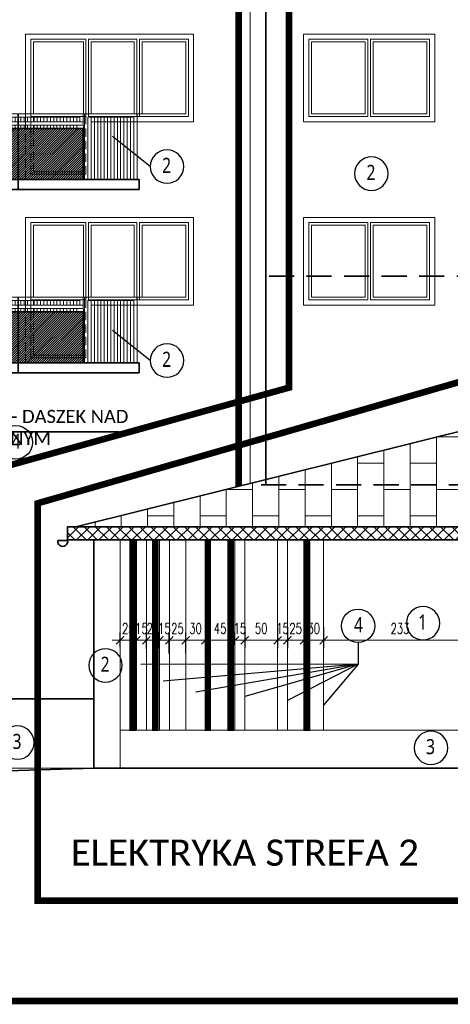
# Model space of a CAD drawing. Header units: inches. Extents: x 0 to 111471, y -105323 to 11070.
# Tile 242 of 256: x 42628 to 43284, y -20947 to -19446. Entities that reach past the tile are written whole.
import ezdxf
from ezdxf.enums import TextEntityAlignment as Align

# ---------------------------------------------------------------- set-up
doc = ezdxf.new("R2010")
doc.units = ezdxf.units.IN
doc.header["$MEASUREMENT"] = 0
doc.linetypes.add('DASHED', pattern=[19.05, 12.7, -6.35])
for name, color, linetype, lineweight in [('888 drzwi i okna', 4, 'Continuous', 0), ('888 elektryka elew', 140, 'Continuous', 0), ('888 elementy do usunięcia', 6, 'Continuous', 35), ('888 nowa attyka grafitowa', 24, 'Continuous', 35), ('888 projektowane elementy', 6, 'Continuous', 13), ('888 sciany istniejące', 2, 'Continuous', 35), ('888 widok', 8, 'Continuous', 0), ('888 wymiary', 1, 'Continuous', 0), ('Ele_SYMBOLE', 3, 'Continuous', 9), ('Wymiary', 85, 'Continuous', 18)]:
    doc.layers.add(name, color=color, linetype=linetype, lineweight=lineweight)
doc.layers.add('888 opisy kolorow', color=11, linetype='Continuous')
doc.styles.get("Standard").update_dxf_attribs({"font": 'arial.ttf'})
doc.styles.add('TS 100_ILIARD OSIE', font='trebuc.ttf', dxfattribs={"width": 0.8, "height": 23})
doc.styles.add('TS 100_wymiary', font='romans.shx', dxfattribs={"width": 0.7, "height": 16})
doc.dimstyles.new('Dim Style 100', dxfattribs={"dimtxt": 16, "dimasz": 12, "dimexe": 12, "dimexo": 2, "dimgap": 10, "dimtad": 1, "dimdec": 0, "dimzin": 9, "dimtxsty": 'TS 100_wymiary', "dimblk": 'ARCHTICK', "dimcen": 2.5, "dimdle": 12, "dimclrd": 256, "dimclrt": 2, "dimadec": 0, "dimazin": 2, "dimtfac": 1, "dimtdec": 0, "dimtix": 1, "dimtmove": 2, "dimatfit": 3, "dimfxl": 0, "dimlwd": -1, "dimarcsym": 0})

# ---------------------------------------------------------------- blocks, each defined once
blk = doc.blocks.new('G$CE5BC181C')
at = {"layer": '888 drzwi i okna'}
for points in [[(0, -133.8), (0, 0), (-256, 0), (-256, -133.8), (-100, -133.8)], [(-173.5, -125.8), (-248, -125.8), (-248, -8), (-173.5, -8)], [(-244, -50), (-244, -12), (-177.5, -12)], [(-177.5, -12), (-177.5, -50)], [(-173.5, -8), (-173.5, -54)], [(-169.5, -8), (-96, -8)], [(-169.5, -8), (-169.5, -54)], [(-165.5, -12), (-100, -12)], [(-165.5, -12), (-165.5, -50)], [(-100, -12), (-100, -50)], [(-96, -8), (-96, -54)], [(-92, -8), (-8, -8), (-8, -54)], [(-92, -8), (-92, -54)], [(-12, -8), (-92, -8)], [(-88, -12), (-12, -12), (-12, -50)], [(-12, -12), (-88, -12)], [(-88, -12), (-88, -50)], [(-177.5, -121.8), (-244, -121.8), (-244, -50)], [(-177.5, -50), (-177.5, -121.8)], [(-173.5, -54), (-173.5, -125.8)], [(-169.5, -54), (-169.5, -125.8)], [(-165.5, -50), (-165.5, -121.8)], [(-100, -50), (-100, -121.8)], [(-96, -54), (-96, -125.8)], [(-8, -54), (-8, -125.8), (-92, -125.8)], [(-92, -54), (-92, -125.8)], [(-12, -50), (-12, -121.8), (-88, -121.8)], [(-88, -50), (-88, -121.8)], [(-96, -125.8), (-169.5, -125.8)], [(-100, -121.8), (-165.5, -121.8)]]:
    blk.add_lwpolyline(points, dxfattribs=at)
blk.add_lwpolyline([(-88, -8), (-88, -8)], close=True, dxfattribs=at)
at = {"layer": '888 drzwi i okna', "linetype": 'DASHED'}
for points in [[(-100, -221.8), (0, -221.8), (0, -125.8)], [(0, -221.8), (-100, -221.8), (-100, -125.8)], [(-12.2, -213.8), (-92, -213.8), (-92, -125.8)], [(-12.2, -209.8), (-88, -209.8), (-88, -133.8)], [(-87.8, -213.8), (-8, -213.8), (-8, -125.8)], [(-87.8, -209.8), (-12, -209.8), (-12, -125.8)], [(0, -133.8), (-87.8, -133.8)], [(0, -133.8), (-87.8, -133.8)]]:
    blk.add_lwpolyline(points, dxfattribs=at)
blk = doc.blocks.new('G$C8A4EE6A8')
at = {"layer": '888 sciany istniejące'}
h = blk.add_hatch(dxfattribs=at)
h.set_pattern_fill('ANSI31', color=3, scale=20)
h.set_pattern_definition([(45, (64.2046, 355.6206), (-1.767767, 1.767767), [])])
h.paths.add_polyline_path([(-85, 15), (-85, 93), (-283.6, 93), (-283.6, 15)])
for points in [[(-184.3, 115), (-184.3, 0)], [(-363.6, 15), (-283.6, 15), (-283.6, 93), (-85, 93), (-85, 15)]]:
    blk.add_lwpolyline(points, dxfattribs=at)
blk.add_lwpolyline([(-368.6, 0), (0, 0), (0, 15), (-368.6, 15)], close=True, dxfattribs=at)
at = {"layer": 'Ele_SYMBOLE'}
for points in [[(-285.6, 110), (-285.6, 115), (-365.6, 115), (-365.6, 15)], [(-290.6, 110), (-360.6, 110), (-360.6, 15)], [(-360.6, 110), (-355.6, 110), (-355.6, 15)], [(-355.6, 110), (-350.6, 110), (-350.6, 15)], [(-350.6, 110), (-345.6, 110), (-345.6, 15)], [(-345.6, 110), (-340.6, 110), (-340.6, 15)], [(-340.6, 110), (-335.6, 110), (-335.6, 15)], [(-335.6, 110), (-330.6, 110), (-330.6, 15)], [(-330.6, 110), (-325.6, 110), (-325.6, 15)], [(-325.6, 110), (-320.6, 110), (-320.6, 15)], [(-320.6, 110), (-315.6, 110), (-315.6, 15)], [(-315.6, 110), (-310.6, 110), (-310.6, 15)], [(-310.6, 110), (-305.6, 110), (-305.6, 15)], [(-305.6, 110), (-300.6, 110), (-300.6, 15)], [(-300.6, 110), (-295.6, 110), (-295.6, 15)], [(-295.6, 110), (-290.6, 110), (-290.6, 15)], [(-285.6, 110), (-285.6, 110), (-285.6, 15)], [(-268.6, 110), (-273.6, 110), (-273.6, 103)], [(-263.6, 110), (-268.6, 110), (-268.6, 103)], [(-258.6, 110), (-263.6, 110), (-263.6, 103)], [(-253.6, 110), (-258.6, 110), (-258.6, 103)], [(-248.6, 110), (-253.6, 110), (-253.6, 103)], [(-243.6, 110), (-248.6, 110), (-248.6, 103)], [(-238.6, 110), (-243.6, 110), (-243.6, 103)], [(-233.6, 110), (-238.6, 110), (-238.6, 103)], [(-228.6, 110), (-233.6, 110), (-233.6, 103)], [(-223.6, 110), (-228.6, 110), (-228.6, 103)], [(-218.6, 110), (-223.6, 110), (-223.6, 103)], [(-213.6, 110), (-218.6, 110), (-218.6, 103)], [(-208.6, 110), (-213.6, 110), (-213.6, 103)], [(-203.6, 110), (-208.6, 110), (-208.6, 103)], [(-198.6, 110), (-203.6, 110), (-203.6, 103)], [(-193.6, 110), (-198.6, 110), (-198.6, 103)], [(-188.6, 110), (-193.6, 110), (-193.6, 103)], [(-188.6, 110), (-188.6, 103)], [(-185, 110), (-180, 110), (-180, 103)], [(-180, 110), (-175, 110), (-175, 103)], [(-175, 110), (-170, 110), (-170, 103)], [(-170, 110), (-165, 110), (-165, 103)], [(-165, 110), (-160, 110), (-160, 103)], [(-160, 110), (-155, 110), (-155, 103)], [(-155, 110), (-150, 110), (-150, 103)], [(-150, 110), (-145, 110), (-145, 103)], [(-145, 110), (-140, 110), (-140, 103)], [(-140, 110), (-135, 110), (-135, 103)], [(-135, 110), (-130, 110), (-130, 103)], [(-130, 110), (-125, 110), (-125, 103)], [(-125, 110), (-120, 110), (-120, 103)], [(-120, 110), (-115, 110), (-115, 103)], [(-115, 110), (-110, 110), (-110, 103)], [(-110, 110), (-105, 110), (-105, 103)], [(-105, 110), (-100, 110), (-100, 103)], [(-100, 110), (-95, 110), (-95, 103)], [(-83, 110), (-83, 115), (-3, 115), (-3, 15)], [(-83, 110), (-83, 110), (-83, 15)], [(-78, 110), (-8, 110), (-8, 15)], [(-73, 110), (-78, 110), (-78, 15)], [(-68, 110), (-73, 110), (-73, 15)], [(-63, 110), (-68, 110), (-68, 15)], [(-58, 110), (-63, 110), (-63, 15)], [(-53, 110), (-58, 110), (-58, 15)], [(-48, 110), (-53, 110), (-53, 15)], [(-43, 110), (-48, 110), (-48, 15)], [(-38, 110), (-43, 110), (-43, 15)], [(-33, 110), (-38, 110), (-38, 15)], [(-28, 110), (-33, 110), (-33, 15)], [(-23, 110), (-28, 110), (-28, 15)], [(-18, 110), (-23, 110), (-23, 15)], [(-13, 110), (-18, 110), (-18, 15)], [(-8, 110), (-13, 110), (-13, 15)], [(-273.6, 98), (-273.6, 93)], [(-268.6, 98), (-268.6, 93)], [(-263.6, 98), (-263.6, 93)], [(-258.6, 98), (-258.6, 93)], [(-253.6, 98), (-253.6, 93)], [(-248.6, 98), (-248.6, 93)], [(-243.6, 98), (-243.6, 93)], [(-238.6, 98), (-238.6, 93)], [(-233.6, 98), (-233.6, 93)], [(-228.6, 98), (-228.6, 93)], [(-223.6, 98), (-223.6, 93)], [(-218.6, 98), (-218.6, 93)], [(-213.6, 98), (-213.6, 93)], [(-208.6, 98), (-208.6, 93)], [(-203.6, 98), (-203.6, 93)], [(-198.6, 98), (-198.6, 93)], [(-193.6, 98), (-193.6, 93)], [(-188.6, 98), (-188.6, 93)], [(-180, 98), (-180, 93)], [(-175, 98), (-175, 93)], [(-170, 98), (-170, 93)], [(-165, 98), (-165, 93)], [(-160, 98), (-160, 93)], [(-155, 98), (-155, 93)], [(-150, 98), (-150, 93)], [(-145, 98), (-145, 93)], [(-140, 98), (-140, 93)], [(-135, 98), (-135, 93)], [(-130, 98), (-130, 93)], [(-125, 98), (-125, 93)], [(-120, 98), (-120, 93)], [(-115, 98), (-115, 93)], [(-110, 98), (-110, 93)], [(-105, 98), (-105, 93)], [(-100, 98), (-100, 93)], [(-95, 98), (-95, 93)]]:
    blk.add_lwpolyline(points, dxfattribs=at)
for points in [[(-283.6, 115), (-85, 115), (-85, 98), (-283.6, 98)], [(-278.6, 110), (-90, 110), (-90, 103), (-278.6, 103)]]:
    blk.add_lwpolyline(points, close=True, dxfattribs=at)
blk = doc.blocks.new('oznaczenie osi')
at = {"linetype": 'ByBlock'}
blk.add_circle((0, 0), 17, dxfattribs=at)
at = {"oblique": 5, "width": 0.85}
blk.add_attdef('NR', text='', height=15, dxfattribs=at).set_placement((0, -7), align=Align.CENTER)
blk = doc.blocks.new('_ArchTick')
at = {"layer": 'Wymiary', "color": 0, "const_width": 0.15}
blk.add_lwpolyline([(-0.5, -0.5), (0.5, 0.5)], dxfattribs=at)
blk = doc.blocks.new('*D1192')
at = {"layer": '888 wymiary', "ltscale": 0.01}
for p, q in [((42768.5, -20391.8), (42817.5, -20391.8)), ((42780.5, -20391.8), (42768.5, -20391.8)), ((42805.5, -20391.8), (42817.5, -20391.8))]:
    blk.add_line(p, q, dxfattribs=at)
at = {"layer": '888 wymiary', "color": 0, "lineweight": -2, "ltscale": 0.01}
for p, q in [((42780.5, -20402.5), (42780.5, -20379.8)), ((42805.5, -20402.5), (42805.5, -20379.8))]:
    blk.add_line(p, q, dxfattribs=at)
at = {"layer": 'Defpoints', "color": 0}
for p in [(42805.5, -20391.8), (42780.5, -20404.5), (42805.5, -20404.5)]:
    blk.add_point(p, dxfattribs=at)
at = {"layer": '888 wymiary', "linetype": 'ByBlock', "xscale": 12, "yscale": 12, "zscale": 12}
blk.add_blockref('_ArchTick', (42780.5, -20391.8), dxfattribs=at)
at = {"layer": '888 wymiary', "linetype": 'ByBlock', "xscale": 12, "yscale": 12, "zscale": 12, "rotation": 180}
blk.add_blockref('_ArchTick', (42805.5, -20391.8), dxfattribs=at)
at = {"layer": '888 wymiary', "color": 2, "ltscale": 0.01, "insert": (42793, -20373.8), "char_height": 16, "attachment_point": 5, "style": 'TS 100_wymiary'}
blk.add_mtext('25', dxfattribs=at)
blk = doc.blocks.new('*D1193')
at = {"layer": '888 wymiary', "ltscale": 0.01}
for p, q in [((42793.5, -20391.8), (42832.5, -20391.8)), ((42805.5, -20391.8), (42793.5, -20391.8)), ((42820.5, -20391.8), (42832.5, -20391.8))]:
    blk.add_line(p, q, dxfattribs=at)
at = {"layer": '888 wymiary', "color": 0, "lineweight": -2, "ltscale": 0.01}
for p, q in [((42805.5, -20402.5), (42805.5, -20379.8)), ((42820.5, -20405), (42820.5, -20379.8))]:
    blk.add_line(p, q, dxfattribs=at)
at = {"layer": 'Defpoints', "color": 0}
for p in [(42820.5, -20391.8), (42805.5, -20404.5), (42820.5, -20407)]:
    blk.add_point(p, dxfattribs=at)
at = {"layer": '888 wymiary', "linetype": 'ByBlock', "xscale": 12, "yscale": 12, "zscale": 12}
blk.add_blockref('_ArchTick', (42805.5, -20391.8), dxfattribs=at)
at = {"layer": '888 wymiary', "linetype": 'ByBlock', "xscale": 12, "yscale": 12, "zscale": 12, "rotation": 180}
blk.add_blockref('_ArchTick', (42820.5, -20391.8), dxfattribs=at)
at = {"layer": '888 wymiary', "color": 2, "ltscale": 0.01, "insert": (42813, -20373.8), "char_height": 16, "attachment_point": 5, "style": 'TS 100_wymiary'}
blk.add_mtext('15', dxfattribs=at)
blk = doc.blocks.new('*D1194')
at = {"layer": '888 wymiary', "ltscale": 0.01}
for p, q in [((42808.5, -20391.8), (42852.5, -20391.8)), ((42820.5, -20391.8), (42808.5, -20391.8)), ((42840.5, -20391.8), (42852.5, -20391.8))]:
    blk.add_line(p, q, dxfattribs=at)
at = {"layer": '888 wymiary', "color": 0, "lineweight": -2, "ltscale": 0.01}
for p, q in [((42820.5, -20405), (42820.5, -20379.8)), ((42840.5, -20405), (42840.5, -20379.8))]:
    blk.add_line(p, q, dxfattribs=at)
at = {"layer": 'Defpoints', "color": 0}
for p in [(42840.5, -20391.8), (42820.5, -20407), (42840.5, -20407)]:
    blk.add_point(p, dxfattribs=at)
at = {"layer": '888 wymiary', "linetype": 'ByBlock', "xscale": 12, "yscale": 12, "zscale": 12}
blk.add_blockref('_ArchTick', (42820.5, -20391.8), dxfattribs=at)
at = {"layer": '888 wymiary', "linetype": 'ByBlock', "xscale": 12, "yscale": 12, "zscale": 12, "rotation": 180}
blk.add_blockref('_ArchTick', (42840.5, -20391.8), dxfattribs=at)
at = {"layer": '888 wymiary', "color": 2, "ltscale": 0.01, "insert": (42830.5, -20373.8), "char_height": 16, "attachment_point": 5, "style": 'TS 100_wymiary'}
blk.add_mtext('20', dxfattribs=at)
blk = doc.blocks.new('*D1195')
at = {"layer": '888 wymiary', "ltscale": 0.01}
for p, q in [((42828.5, -20391.8), (42867.5, -20391.8)), ((42840.5, -20391.8), (42828.5, -20391.8)), ((42855.5, -20391.8), (42867.5, -20391.8))]:
    blk.add_line(p, q, dxfattribs=at)
at = {"layer": '888 wymiary', "color": 0, "lineweight": -2, "ltscale": 0.01}
for p, q in [((42840.5, -20405), (42840.5, -20379.8)), ((42855.5, -20411.8), (42855.5, -20379.8))]:
    blk.add_line(p, q, dxfattribs=at)
at = {"layer": 'Defpoints', "color": 0}
for p in [(42855.5, -20391.8), (42840.5, -20407), (42855.5, -20416.9)]:
    blk.add_point(p, dxfattribs=at)
at = {"layer": '888 wymiary', "linetype": 'ByBlock', "xscale": 12, "yscale": 12, "zscale": 12}
blk.add_blockref('_ArchTick', (42840.5, -20391.8), dxfattribs=at)
at = {"layer": '888 wymiary', "linetype": 'ByBlock', "xscale": 12, "yscale": 12, "zscale": 12, "rotation": 180}
blk.add_blockref('_ArchTick', (42855.5, -20391.8), dxfattribs=at)
at = {"layer": '888 wymiary', "color": 2, "ltscale": 0.01, "insert": (42848, -20373.8), "char_height": 16, "attachment_point": 5, "style": 'TS 100_wymiary'}
blk.add_mtext('15', dxfattribs=at)
blk = doc.blocks.new('*D1196')
at = {"layer": '888 wymiary', "ltscale": 0.01}
for p, q in [((42843.5, -20391.8), (42892.5, -20391.8)), ((42855.5, -20391.8), (42843.5, -20391.8)), ((42880.5, -20391.8), (42892.5, -20391.8))]:
    blk.add_line(p, q, dxfattribs=at)
at = {"layer": '888 wymiary', "color": 0, "lineweight": -2, "ltscale": 0.01}
for p, q in [((42855.5, -20411.8), (42855.5, -20379.8)), ((42880.5, -20411.6), (42880.5, -20379.8))]:
    blk.add_line(p, q, dxfattribs=at)
at = {"layer": 'Defpoints', "color": 0}
for p in [(42880.5, -20391.8), (42855.5, -20416.9), (42880.5, -20413.6)]:
    blk.add_point(p, dxfattribs=at)
at = {"layer": '888 wymiary', "linetype": 'ByBlock', "xscale": 12, "yscale": 12, "zscale": 12}
blk.add_blockref('_ArchTick', (42855.5, -20391.8), dxfattribs=at)
at = {"layer": '888 wymiary', "linetype": 'ByBlock', "xscale": 12, "yscale": 12, "zscale": 12, "rotation": 180}
blk.add_blockref('_ArchTick', (42880.5, -20391.8), dxfattribs=at)
at = {"layer": '888 wymiary', "color": 2, "ltscale": 0.01, "insert": (42868, -20373.8), "char_height": 16, "attachment_point": 5, "style": 'TS 100_wymiary'}
blk.add_mtext('25', dxfattribs=at)
blk = doc.blocks.new('*D1197')
at = {"layer": '888 wymiary', "ltscale": 0.01}
for p, q in [((42868.5, -20391.8), (42922.5, -20391.8)), ((42880.5, -20391.8), (42868.5, -20391.8)), ((42910.5, -20391.8), (42922.5, -20391.8))]:
    blk.add_line(p, q, dxfattribs=at)
at = {"layer": '888 wymiary', "color": 0, "lineweight": -2, "ltscale": 0.01}
for p, q in [((42880.5, -20411.6), (42880.5, -20379.8)), ((42910.5, -20407.3), (42910.5, -20379.8))]:
    blk.add_line(p, q, dxfattribs=at)
at = {"layer": 'Defpoints', "color": 0}
for p in [(42910.5, -20391.8), (42880.5, -20413.6), (42910.5, -20409.3)]:
    blk.add_point(p, dxfattribs=at)
at = {"layer": '888 wymiary', "linetype": 'ByBlock', "xscale": 12, "yscale": 12, "zscale": 12}
blk.add_blockref('_ArchTick', (42880.5, -20391.8), dxfattribs=at)
at = {"layer": '888 wymiary', "linetype": 'ByBlock', "xscale": 12, "yscale": 12, "zscale": 12, "rotation": 180}
blk.add_blockref('_ArchTick', (42910.5, -20391.8), dxfattribs=at)
at = {"layer": '888 wymiary', "color": 2, "ltscale": 0.01, "insert": (42895.5, -20373.8), "char_height": 16, "attachment_point": 5, "style": 'TS 100_wymiary'}
blk.add_mtext('30', dxfattribs=at)
blk = doc.blocks.new('*D1198')
at = {"layer": '888 wymiary', "ltscale": 0.01}
blk.add_line((42898.5, -20391.8), (42967.5, -20391.8), dxfattribs=at)
at = {"layer": '888 wymiary', "color": 0, "lineweight": -2, "ltscale": 0.01}
for p, q in [((42910.5, -20407.3), (42910.5, -20379.8)), ((42955.5, -20399.4), (42955.5, -20379.8))]:
    blk.add_line(p, q, dxfattribs=at)
at = {"layer": 'Defpoints', "color": 0}
for p in [(42955.5, -20391.8), (42955.5, -20401.4), (42910.5, -20409.3)]:
    blk.add_point(p, dxfattribs=at)
at = {"layer": '888 wymiary', "linetype": 'ByBlock', "xscale": 12, "yscale": 12, "zscale": 12, "rotation": 180}
blk.add_blockref('_ArchTick', (42910.5, -20391.8), dxfattribs=at)
at = {"layer": '888 wymiary', "linetype": 'ByBlock', "xscale": 12, "yscale": 12, "zscale": 12}
blk.add_blockref('_ArchTick', (42955.5, -20391.8), dxfattribs=at)
at = {"layer": '888 wymiary', "color": 2, "ltscale": 0.01, "insert": (42933, -20373.8), "char_height": 16, "attachment_point": 5, "style": 'TS 100_wymiary'}
blk.add_mtext('45', dxfattribs=at)
blk = doc.blocks.new('*D1199')
at = {"layer": '888 wymiary', "color": 0, "lineweight": -2, "ltscale": 0.01}
for p, q in [((42970.5, -20371.8), (42970.5, -20403.8)), ((42955.5, -20399.4), (42955.5, -20379.8))]:
    blk.add_line(p, q, dxfattribs=at)
at = {"layer": '888 wymiary', "ltscale": 0.01}
for p, q in [((42943.5, -20391.8), (42982.5, -20391.8)), ((42955.5, -20391.8), (42943.5, -20391.8)), ((42970.5, -20391.8), (42982.5, -20391.8))]:
    blk.add_line(p, q, dxfattribs=at)
at = {"layer": 'Defpoints', "color": 0}
for p in [(42970.5, -20369.2), (42970.5, -20391.8), (42955.5, -20401.4)]:
    blk.add_point(p, dxfattribs=at)
at = {"layer": '888 wymiary', "linetype": 'ByBlock', "xscale": 12, "yscale": 12, "zscale": 12}
blk.add_blockref('_ArchTick', (42955.5, -20391.8), dxfattribs=at)
at = {"layer": '888 wymiary', "linetype": 'ByBlock', "xscale": 12, "yscale": 12, "zscale": 12, "rotation": 180}
blk.add_blockref('_ArchTick', (42970.5, -20391.8), dxfattribs=at)
at = {"layer": '888 wymiary', "color": 2, "ltscale": 0.01, "insert": (42963, -20373.8), "char_height": 16, "attachment_point": 5, "style": 'TS 100_wymiary'}
blk.add_mtext('15', dxfattribs=at)
blk = doc.blocks.new('*D1203')
at = {"layer": '888 wymiary', "color": 0, "lineweight": -2, "ltscale": 0.01}
for p, q in [((43020.5, -20371.8), (43020.5, -20403.8)), ((43035.5, -20371.8), (43035.5, -20403.8))]:
    blk.add_line(p, q, dxfattribs=at)
at = {"layer": '888 wymiary', "ltscale": 0.01}
for p, q in [((43008.5, -20391.8), (43047.5, -20391.8)), ((43020.5, -20391.8), (43008.5, -20391.8)), ((43035.5, -20391.8), (43047.5, -20391.8))]:
    blk.add_line(p, q, dxfattribs=at)
at = {"layer": 'Defpoints', "color": 0}
for p in [(43020.5, -20347.9), (43035.5, -20347.9), (43035.5, -20391.8)]:
    blk.add_point(p, dxfattribs=at)
at = {"layer": '888 wymiary', "linetype": 'ByBlock', "xscale": 12, "yscale": 12, "zscale": 12}
blk.add_blockref('_ArchTick', (43020.5, -20391.8), dxfattribs=at)
at = {"layer": '888 wymiary', "linetype": 'ByBlock', "xscale": 12, "yscale": 12, "zscale": 12, "rotation": 180}
blk.add_blockref('_ArchTick', (43035.5, -20391.8), dxfattribs=at)
at = {"layer": '888 wymiary', "color": 2, "ltscale": 0.01, "insert": (43028, -20373.8), "char_height": 16, "attachment_point": 5, "style": 'TS 100_wymiary'}
blk.add_mtext('15', dxfattribs=at)
blk = doc.blocks.new('*D1204')
at = {"layer": '888 wymiary', "color": 0, "lineweight": -2, "ltscale": 0.01}
for p, q in [((43035.5, -20371.8), (43035.5, -20403.8)), ((43060.5, -20371.8), (43060.5, -20403.8))]:
    blk.add_line(p, q, dxfattribs=at)
at = {"layer": '888 wymiary', "ltscale": 0.01}
for p, q in [((43023.5, -20391.8), (43072.5, -20391.8)), ((43035.5, -20391.8), (43023.5, -20391.8)), ((43060.5, -20391.8), (43072.5, -20391.8))]:
    blk.add_line(p, q, dxfattribs=at)
at = {"layer": 'Defpoints', "color": 0}
for p in [(43035.5, -20347.9), (43060.5, -20341.9), (43060.5, -20391.8)]:
    blk.add_point(p, dxfattribs=at)
at = {"layer": '888 wymiary', "linetype": 'ByBlock', "xscale": 12, "yscale": 12, "zscale": 12}
blk.add_blockref('_ArchTick', (43035.5, -20391.8), dxfattribs=at)
at = {"layer": '888 wymiary', "linetype": 'ByBlock', "xscale": 12, "yscale": 12, "zscale": 12, "rotation": 180}
blk.add_blockref('_ArchTick', (43060.5, -20391.8), dxfattribs=at)
at = {"layer": '888 wymiary', "color": 2, "ltscale": 0.01, "insert": (43048, -20373.8), "char_height": 16, "attachment_point": 5, "style": 'TS 100_wymiary'}
blk.add_mtext('25', dxfattribs=at)
blk = doc.blocks.new('*D1205')
at = {"layer": '888 wymiary', "color": 0, "lineweight": -2, "ltscale": 0.01}
for p, q in [((43060.5, -20371.8), (43060.5, -20403.8)), ((43090.5, -20371.8), (43090.5, -20403.8))]:
    blk.add_line(p, q, dxfattribs=at)
at = {"layer": '888 wymiary', "ltscale": 0.01}
for p, q in [((43048.5, -20391.8), (43102.5, -20391.8)), ((43060.5, -20391.8), (43048.5, -20391.8)), ((43090.5, -20391.8), (43102.5, -20391.8))]:
    blk.add_line(p, q, dxfattribs=at)
at = {"layer": 'Defpoints', "color": 0}
for p in [(43060.5, -20341.9), (43090.5, -20336.5), (43090.5, -20391.8)]:
    blk.add_point(p, dxfattribs=at)
at = {"layer": '888 wymiary', "linetype": 'ByBlock', "xscale": 12, "yscale": 12, "zscale": 12}
blk.add_blockref('_ArchTick', (43060.5, -20391.8), dxfattribs=at)
at = {"layer": '888 wymiary', "linetype": 'ByBlock', "xscale": 12, "yscale": 12, "zscale": 12, "rotation": 180}
blk.add_blockref('_ArchTick', (43090.5, -20391.8), dxfattribs=at)
at = {"layer": '888 wymiary', "color": 2, "ltscale": 0.01, "insert": (43075.5, -20373.8), "char_height": 16, "attachment_point": 5, "style": 'TS 100_wymiary'}
blk.add_mtext('30', dxfattribs=at)
blk = doc.blocks.new('*D1206')
at = {"layer": '888 wymiary', "color": 0, "lineweight": -2, "ltscale": 0.01}
for p, q in [((42970.5, -20371.8), (42970.5, -20403.8)), ((43020.5, -20371.8), (43020.5, -20403.8))]:
    blk.add_line(p, q, dxfattribs=at)
at = {"layer": '888 wymiary', "ltscale": 0.01}
blk.add_line((42958.5, -20391.8), (43032.5, -20391.8), dxfattribs=at)
at = {"layer": 'Defpoints', "color": 0}
for p in [(42970.5, -20349), (43020.5, -20349), (43020.5, -20391.8)]:
    blk.add_point(p, dxfattribs=at)
at = {"layer": '888 wymiary', "linetype": 'ByBlock', "xscale": 12, "yscale": 12, "zscale": 12, "rotation": 180}
blk.add_blockref('_ArchTick', (42970.5, -20391.8), dxfattribs=at)
at = {"layer": '888 wymiary', "linetype": 'ByBlock', "xscale": 12, "yscale": 12, "zscale": 12}
blk.add_blockref('_ArchTick', (43020.5, -20391.8), dxfattribs=at)
at = {"layer": '888 wymiary', "color": 2, "ltscale": 0.01, "insert": (42995.5, -20373.8), "char_height": 16, "attachment_point": 5, "style": 'TS 100_wymiary'}
blk.add_mtext('50', dxfattribs=at)
blk = doc.blocks.new('*D1213')
at = {"layer": '888 wymiary', "color": 0, "lineweight": -2, "ltscale": 0.01}
for p, q in [((43090.5, -20371.8), (43090.5, -20403.8)), ((43323.4, -20371.8), (43323.4, -20403.8))]:
    blk.add_line(p, q, dxfattribs=at)
at = {"layer": '888 wymiary', "ltscale": 0.01}
blk.add_line((43078.5, -20391.8), (43335.4, -20391.8), dxfattribs=at)
at = {"layer": 'Defpoints', "color": 0}
for p in [(43090.5, -20336.5), (43323.4, -20349), (43323.4, -20391.8)]:
    blk.add_point(p, dxfattribs=at)
at = {"layer": '888 wymiary', "linetype": 'ByBlock', "xscale": 12, "yscale": 12, "zscale": 12, "rotation": 180}
blk.add_blockref('_ArchTick', (43090.5, -20391.8), dxfattribs=at)
at = {"layer": '888 wymiary', "linetype": 'ByBlock', "xscale": 12, "yscale": 12, "zscale": 12}
blk.add_blockref('_ArchTick', (43323.4, -20391.8), dxfattribs=at)
at = {"layer": '888 wymiary', "color": 2, "ltscale": 0.01, "insert": (43207, -20373.8), "char_height": 16, "attachment_point": 5, "style": 'TS 100_wymiary'}
blk.add_mtext('233', dxfattribs=at)

msp = doc.modelspace()

# ---------------------------------------------------------------- hatches: boundary and pattern name
at = {"layer": '888 nowa attyka grafitowa', "linetype": 'DASHED'}
h = msp.add_hatch(dxfattribs=at)
h.set_pattern_fill('CTYSQST', color=256, angle=45)
h.set_pattern_definition([(45, (42560.281, -27995.62), (-8.485281, 8.485281), []), (135, (42560.281, -27995.62), (-8.485281, -8.485281), [])])
h.paths.add_polyline_path([(42700.535, -20218.815), (42700.535, -20238.815), (44170.535, -20238.815), (44170.535, -20218.815)])
at = {"layer": '888 projektowane elementy', "ltscale": 0.01}
h = msp.add_hatch(dxfattribs=at)
h.set_pattern_fill('AR-B816', color=256, scale=5, angle=90)
h.set_pattern_definition([(90, (41782.28, -26801.9), (-40, 2e-15), []), (180, (41782.28, -26801.9), (-40, -40), [40, -40])])
h.paths.add_polyline_path([(42713.035, -20218.815), (43435.535, -20038.815), (44158.035, -20218.815)])

# ---------------------------------------------------------------- linework, layer by layer
at = {"layer": '888 drzwi i okna'}
for points in [[(43060.035, -19467.792), (43260.035, -19467.792), (43260.035, -19601.594), (43060.035, -19601.594), (43060.035, -19467.792), (43260.035, -19467.792)], [(43158.035, -19593.594), (43068.035, -19593.594), (43068.035, -19475.792), (43158.035, -19475.792)], [(43158.035, -19475.792), (43158.035, -19521.792)], [(43162.035, -19593.594), (43252.035, -19593.594), (43252.035, -19475.792), (43162.035, -19475.792)], [(43162.035, -19475.792), (43162.035, -19521.792)], [(43162.035, -19475.792), (43252.035, -19475.792), (43252.035, -19593.594), (43162.035, -19593.594)], [(43154.035, -19589.594), (43072.035, -19589.594), (43072.035, -19479.792), (43154.035, -19479.792)], [(43154.035, -19479.792), (43154.035, -19517.792)], [(43248.035, -19517.792), (43248.035, -19479.792), (43166.035, -19479.792)], [(43166.035, -19479.792), (43166.035, -19517.792)], [(43166.035, -19479.792), (43248.035, -19479.792), (43248.035, -19589.594), (43166.035, -19589.594)], [(43154.035, -19517.792), (43154.035, -19589.594)], [(43158.035, -19521.792), (43158.035, -19593.594)], [(43162.035, -19521.792), (43162.035, -19593.594)], [(43166.035, -19589.594), (43248.035, -19589.594), (43248.035, -19517.792)], [(43166.035, -19517.792), (43166.035, -19589.594)], [(42732.535, -19593.594), (42830.535, -19593.594)], [(42736.535, -19589.594), (42826.535, -19589.594)], [(43060.035, -19747.292), (43260.035, -19747.292), (43260.035, -19881.094), (43060.035, -19881.094), (43060.035, -19747.292), (43260.035, -19747.292)], [(43158.035, -19873.094), (43068.035, -19873.094), (43068.035, -19755.292), (43158.035, -19755.292)], [(43154.035, -19869.094), (43072.035, -19869.094), (43072.035, -19759.292), (43154.035, -19759.292)], [(43154.035, -19759.292), (43154.035, -19797.292)], [(43158.035, -19755.292), (43158.035, -19801.292)], [(43162.035, -19873.094), (43252.035, -19873.094), (43252.035, -19755.292), (43162.035, -19755.292)], [(43162.035, -19755.292), (43162.035, -19801.292)], [(43162.035, -19755.292), (43252.035, -19755.292), (43252.035, -19873.094), (43162.035, -19873.094)], [(43248.035, -19797.292), (43248.035, -19759.292), (43166.035, -19759.292)], [(43166.035, -19759.292), (43166.035, -19797.292)], [(43166.035, -19759.292), (43248.035, -19759.292), (43248.035, -19869.094), (43166.035, -19869.094)], [(43154.035, -19797.292), (43154.035, -19869.094)], [(43158.035, -19801.292), (43158.035, -19873.094)], [(43162.035, -19801.292), (43162.035, -19873.094)], [(43166.035, -19869.094), (43248.035, -19869.094), (43248.035, -19797.292)], [(43166.035, -19797.292), (43166.035, -19869.094)], [(42732.535, -19873.094), (42830.535, -19873.094)], [(42736.535, -19869.094), (42826.535, -19869.094)]]:
    msp.add_lwpolyline(points, dxfattribs=at)
at = {"layer": '888 drzwi i okna', "linetype": 'DASHED'}
for points in [[(42736.535, -19689.594), (42636.535, -19689.594), (42636.535, -19593.594)], [(42636.535, -19689.594), (42736.535, -19689.594), (42736.535, -19593.594)], [(42724.332, -19681.594), (42644.535, -19681.594), (42644.535, -19593.594)], [(42724.332, -19677.594), (42648.535, -19677.594), (42648.535, -19593.594)], [(42648.737, -19681.594), (42728.535, -19681.594), (42728.535, -19593.594)], [(42736.535, -19969.094), (42636.535, -19969.094), (42636.535, -19873.094)], [(42636.535, -19969.094), (42736.535, -19969.094), (42736.535, -19873.094)], [(42724.332, -19961.094), (42644.535, -19961.094), (42644.535, -19873.094)], [(42724.332, -19957.094), (42648.535, -19957.094), (42648.535, -19873.094)], [(42648.737, -19961.094), (42728.535, -19961.094), (42728.535, -19873.094)]]:
    msp.add_lwpolyline(points, dxfattribs=at)
at = {"layer": '888 elektryka elew', "ltscale": 2, "const_width": 10}
msp.add_lwpolyline([(41480.487, -18213.351), (43037.692, -18213.351), (43037.692, -20006.765), (42604.861, -20127.075), (42604.861, -20788.77), (41480.487, -20788.77), (41480.487, -18213.351)], dxfattribs=at)
at = {"layer": '888 elektryka elew', "linetype": 'DASHED', "ltscale": 2, "const_width": 10}
for points in [[(42960.975, -19045.094), (42960.975, -20157.044)], [(42799.698, -20238.815), (42799.698, -20529.921)], [(42834.312, -20238.815), (42834.312, -20529.921)], [(42914.191, -20238.815), (42914.191, -20529.921)], [(42948.805, -20238.815), (42948.805, -20529.921)], [(43065.073, -20238.815), (43065.073, -20529.921)]]:
    msp.add_lwpolyline(points, dxfattribs=at)
at = {"layer": '888 elektryka elew', "color": 1, "ltscale": 2, "const_width": 10}
msp.add_lwpolyline([(42654.861, -20183.027), (43500.535, -19939.623), (44346.209, -20183.027), (44346.209, -20788.77), (42654.861, -20788.77)], close=True, dxfattribs=at)
msp.add_lwpolyline([(39752.146, -20788.77), (39752.146, -20941.596), (43500.535, -20941.596), (43500.535, -20788.77)], dxfattribs=at)
at = {"layer": '888 elementy do usunięcia'}
msp.add_lwpolyline([(42318.391, -20125.089), (42380.899, -20074.129), (42779.241, -20074.129)], dxfattribs=at)
at = {"layer": '888 opisy kolorow'}
for points in [[(42826.472, -19669.776), (42768.912, -19623.911)], [(42826.472, -19965.394), (42768.912, -19919.529)]]:
    msp.add_lwpolyline(points, dxfattribs=at)
at = {"layer": '888 opisy kolorow', "ltscale": 0.01}
for points in [[(43143.077, -20395.311), (43143.077, -20428.406), (42811.948, -20428.501)], [(43143.077, -20428.406), (42846.172, -20454.168)], [(43143.077, -20428.406), (42895.717, -20470.741)], [(43143.077, -20428.406), (42970.535, -20477.57)], [(43143.077, -20428.406), (43035.535, -20483.325)], [(43143.077, -20428.406), (43090.535, -20490.757)]]:
    msp.add_lwpolyline(points, dxfattribs=at)
at = {"layer": '888 projektowane elementy'}
for points in [[(42965.416, -19045.094), (42965.416, -20155.938)], [(42978.416, -20152.699), (42978.416, -19045.094)], [(42780.535, -20586.815), (42780.535, -20248.815), (42780.535, -20238.815)], [(42805.535, -20238.815), (42805.535, -20528.815), (42820.535, -20528.815), (42820.535, -20238.815)], [(42840.535, -20238.815), (42840.535, -20528.815), (42855.535, -20528.815), (42855.535, -20238.815)], [(42880.535, -20238.815), (42880.535, -20528.815), (42910.535, -20528.815), (42910.535, -20238.815)], [(42955.535, -20238.815), (42955.535, -20528.815), (42970.535, -20528.815), (42970.535, -20238.815)], [(43020.535, -20238.815), (43020.535, -20528.815), (43035.535, -20528.815), (43035.535, -20238.815)], [(43060.535, -20238.815), (43060.535, -20528.815), (43090.535, -20528.815), (43090.535, -20238.815)]]:
    msp.add_lwpolyline(points, dxfattribs=at)
at = {"layer": '888 projektowane elementy', "ltscale": 0.01}
for points in [[(42965.416, -20155.938), (42965.416, -19045.094)], [(42978.416, -19045.094), (42978.416, -20152.699)], [(42713.035, -20218.815), (43435.535, -20038.815), (44158.035, -20218.815), (42713.035, -20218.815)], [(43416.535, -20528.815), (42780.535, -20528.815)]]:
    msp.add_lwpolyline(points, dxfattribs=at)
msp.add_lwpolyline([(42780.535, -20238.815), (43416.535, -20238.815), (43416.535, -20528.815), (42780.535, -20528.815)], close=True, dxfattribs=at)
at = {"layer": '888 sciany istniejące'}
for points in [[(42982.535, -19025.094), (43002.535, -19025.094), (43002.535, -20153.473)], [(43435.535, -20038.815), (42713.035, -20218.815)], [(42740.535, -20586.815), (42740.535, -20248.815), (42740.535, -20238.815), (42700.535, -20238.815), (42700.535, -20218.815), (42713.035, -20218.815)], [(44158.035, -20218.815), (42713.035, -20218.815)], [(42248.535, -20480.815), (42740.535, -20480.815), (42740.535, -20238.815)], [(42700.502, -20239.666), (42685.502, -20239.666)], [(42700.502, -20239.666), (42688.502, -20239.666)], [(44130.535, -20238.815), (42740.535, -20238.815)], [(42740.535, -20586.815), (43416.535, -20586.815), (43416.535, -20238.815)], [(42740.535, -20586.815), (42740.535, -20248.815)], [(42248.535, -20601.815), (42740.535, -20586.815), (42740.535, -20480.815)], [(44130.535, -20586.815), (42740.535, -20586.815)]]:
    msp.add_lwpolyline(points, dxfattribs=at)
at = {"layer": '888 sciany istniejące', "linetype": 'DASHED', "ltscale": 3}
for points in [[(43007.535, -19836.815), (44297.922, -19836.815)], [(42995.355, -20155.094), (44297.922, -20155.094)]]:
    msp.add_lwpolyline(points, dxfattribs=at)
at = {"layer": '888 sciany istniejące'}
msp.add_arc((42693.002, -20241.166), 7.649, 168.690068, 11.309932, dxfattribs=at)
at = {"layer": '888 widok'}
msp.add_lwpolyline([(42740.535, -20586.815), (42248.535, -20586.815)], dxfattribs=at)

# ---------------------------------------------------------------- block references
at = {"layer": '888 opisy kolorow'}
ref = msp.add_blockref('oznaczenie osi', (42851.972, -19669.776), dxfattribs=dict(at, xscale=-1.5, yscale=1.5, zscale=1.5, rotation=89.9999999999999))
ref.add_attrib('NR', '2', dxfattribs={"layer": '0', "height": 23, "style": 'TS 100_ILIARD OSIE', "width": 0.8}).set_placement((42851.376, -19686.312), align=Align.BOTTOM_CENTER)
ref = msp.add_blockref('oznaczenie osi', (43163.347, -19680.566), dxfattribs=dict(at, xscale=-1.5, yscale=1.5, zscale=1.5, rotation=89.99999999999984))
ref.add_attrib('NR', '2', dxfattribs={"layer": '0', "height": 23, "style": 'TS 100_ILIARD OSIE', "width": 0.8}).set_placement((43162.751, -19697.102), align=Align.BOTTOM_CENTER)
ref = msp.add_blockref('oznaczenie osi', (42851.972, -19965.394), dxfattribs=dict(at, xscale=-1.5, yscale=1.5, zscale=1.5, rotation=89.99999999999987))
ref.add_attrib('NR', '2', dxfattribs={"layer": '0', "height": 23, "style": 'TS 100_ILIARD OSIE', "width": 0.8}).set_placement((42851.376, -19981.929), align=Align.BOTTOM_CENTER)
ref = msp.add_blockref('oznaczenie osi', (42621.673, -20090.145), dxfattribs=dict(at, xscale=1.5, yscale=1.5, zscale=1.5, rotation=270.0000000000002))
ref.add_attrib('NR', '4', dxfattribs={"layer": '0', "height": 23, "style": 'TS 100_ILIARD OSIE', "width": 0.8}).set_placement((42622.269, -20106.68), align=Align.BOTTOM_CENTER)
ref = msp.add_blockref('oznaczenie osi', (43143.077, -20369.811), dxfattribs=dict(at, xscale=1.5, yscale=1.5, zscale=1.5, rotation=270.0000000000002))
ref.add_attrib('NR', '4', dxfattribs={"layer": '0', "height": 23, "style": 'TS 100_ILIARD OSIE', "width": 0.8}).set_placement((43143.674, -20386.347), align=Align.BOTTOM_CENTER)
ref = msp.add_blockref('oznaczenie osi', (43242.088, -20365.764), dxfattribs=dict(at, xscale=-1.5, yscale=1.5, zscale=1.5, rotation=89.9999999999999))
ref.add_attrib('NR', '1', dxfattribs={"layer": '0', "height": 23, "style": 'TS 100_ILIARD OSIE', "width": 0.8}).set_placement((43241.492, -20382.3), align=Align.BOTTOM_CENTER)
ref = msp.add_blockref('oznaczenie osi', (42758.218, -20430.157), dxfattribs=dict(at, xscale=-1.5, yscale=1.5, zscale=1.5, rotation=89.99999999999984))
ref.add_attrib('NR', '2', dxfattribs={"layer": '0', "height": 23, "style": 'TS 100_ILIARD OSIE', "width": 0.8}).set_placement((42757.622, -20446.693), align=Align.BOTTOM_CENTER)
ref = msp.add_blockref('oznaczenie osi', (42624.012, -20547.723), dxfattribs=dict(at, xscale=-1.5, yscale=1.5, zscale=1.5, rotation=89.9999999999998))
ref.add_attrib('NR', '3', dxfattribs={"layer": '0', "height": 23, "style": 'TS 100_ILIARD OSIE', "width": 0.8}).set_placement((42623.416, -20564.258), align=Align.BOTTOM_CENTER)
ref = msp.add_blockref('oznaczenie osi', (43254.08, -20555.702), dxfattribs=dict(at, xscale=-1.5, yscale=1.5, zscale=1.5, rotation=89.99999999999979))
ref.add_attrib('NR', '3', dxfattribs={"layer": '0', "height": 23, "style": 'TS 100_ILIARD OSIE', "width": 0.8}).set_placement((43253.484, -20572.237), align=Align.BOTTOM_CENTER)
at = {"layer": '888 sciany istniejące', "xscale": -1}
for p in [(42636.535, -19467.792), (42636.535, -19747.292)]:
    msp.add_blockref('G$CE5BC181C', p, dxfattribs=at)
at = {"layer": '888 sciany istniejące'}
for p in [(42809.332, -19704.594), (42809.332, -19984.094)]:
    msp.add_blockref('G$C8A4EE6A8', p, dxfattribs=at)

# ---------------------------------------------------------------- texts
at = {"layer": '888 elektryka elew', "color": 1, "linetype": 'DASHED', "ltscale": 2, "insert": (42705.308, -20695.477), "char_height": 40, "width": 32863.51545, "attachment_point": 1}
msp.add_mtext('{\\fCalibri|b0|i0|c238|p34;ELEKTRYKA STREFA 2}', dxfattribs=at)
at = {"layer": '888 elementy do usunięcia', "insert": (42391.043, -20040.581), "char_height": 20, "width": 34113.51545, "attachment_point": 1}
msp.add_mtext('{\\fCalibri|b0|i0|c238|p34;DO DEMONTAŻU - DASZEK NAD \\PWEJŚCIEM GŁÓWNYM}', dxfattribs=at)

# ---------------------------------------------------------------- dimensions: what is measured, and where the dimension line sits
at = {"layer": '888 wymiary', "ltscale": 0.01}
for base, p1, p2, picture, middle in [((43035.535, -20391.808), (43020.535, -20347.899), (43035.535, -20347.899), '*D1203', (43028.035, -20373.808)), ((43060.535, -20391.808), (43035.535, -20347.899), (43060.535, -20341.905), '*D1204', (43048.035, -20373.808)), ((43090.535, -20391.808), (43060.535, -20341.905), (43090.535, -20336.489), '*D1205', (43075.535, -20373.808)), ((42820.535, -20391.808), (42805.535, -20404.467), (42820.535, -20407.041), '*D1193', (42813.035, -20373.808)), ((42840.535, -20391.808), (42820.535, -20407.041), (42840.535, -20407.041), '*D1194', (42830.535, -20373.808)), ((42855.535, -20391.808), (42840.535, -20407.041), (42855.535, -20416.947), '*D1195', (42848.035, -20373.808)), ((42880.535, -20391.808), (42855.535, -20416.947), (42880.535, -20413.591), '*D1196', (42868.035, -20373.808)), ((42910.535, -20391.808), (42880.535, -20413.591), (42910.535, -20409.275), '*D1197', (42895.535, -20373.808)), ((42955.535, -20391.808), (42910.535, -20409.275), (42955.535, -20401.363), '*D1198', (42933.035, -20373.808)), ((42970.535, -20391.808), (42955.535, -20401.363), (42970.535, -20369.237), '*D1199', (42963.035, -20373.808))]:
    dim = msp.add_linear_dim(base=base, p1=p1, p2=p2, dimstyle='Dim Style 100', dxfattribs=at)
    dim.commit()
    dim.dimension.update_dxf_attribs({"geometry": picture, "text_midpoint": middle})
for base, p1, p2, picture, middle in [((43323.429, -20391.808), (43090.535, -20336.489), (43323.429, -20348.992), '*D1213', (43206.982, -20373.808)), ((42805.535, -20391.808), (42780.535, -20404.467), (42805.535, -20404.467), '*D1192', (42793.035, -20373.808)), ((43020.535, -20391.808), (42970.535, -20348.992), (43020.535, -20348.992), '*D1206', (42995.535, -20373.808))]:
    dim = msp.add_linear_dim(base=base, p1=p1, p2=p2, dimstyle='Dim Style 100', override={"dimtxsty": 'TS 100_wymiary'}, dxfattribs=at)
    dim.commit()
    dim.dimension.update_dxf_attribs({"geometry": picture, "text_midpoint": middle})

doc.saveas('drawing.dxf')
